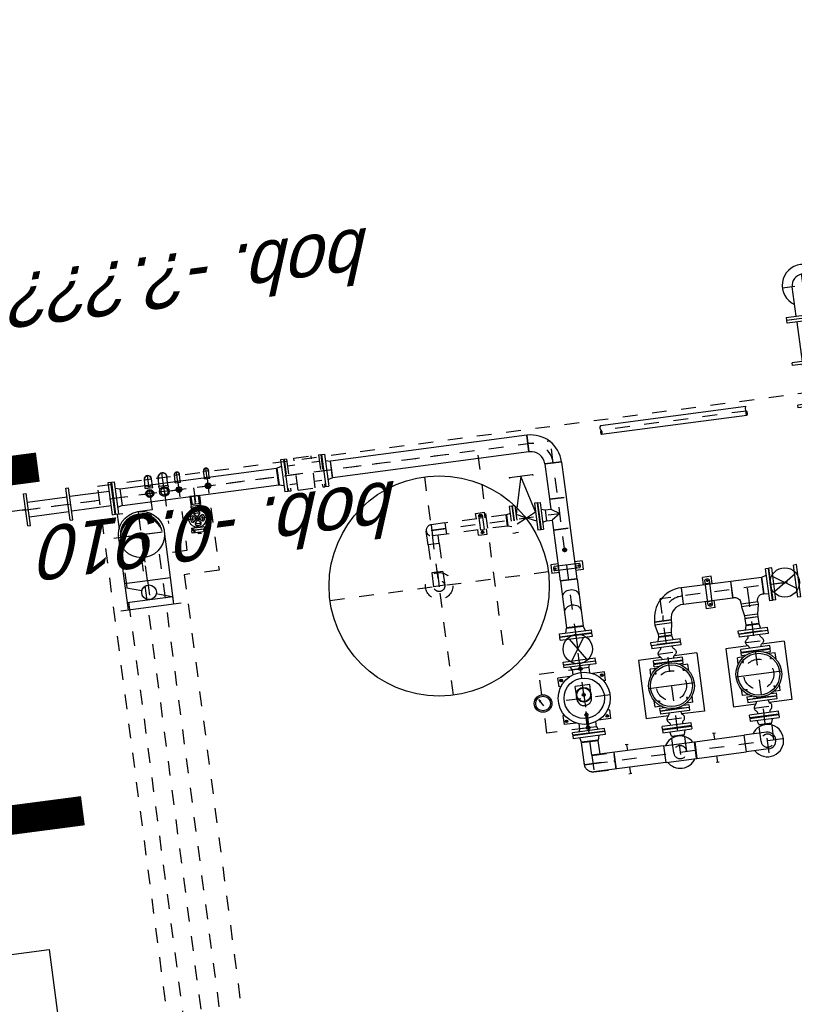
# Model space of a CAD drawing. Header units: metres. Extents: x 118052 to 118564, y 454784 to 455719.
# Tile 134 of 160: x 118511.88 to 118517.14, y 455283.57 to 455290.26. Entities that reach past the tile are written whole.
import ezdxf

# ---------------------------------------------------------------- set-up
doc = ezdxf.new("R2010")
doc.units = ezdxf.units.M
doc.header["$LTSCALE"] = 0.5
for name, pattern in [('AM_ISO08W050', [18, 12, -1.5, 3, -1.5]), ('CENTER', [2, 1.25, -0.25, 0.25, -0.25]), ('CENTER2', [1.125, 0.75, -0.125, 0.125, -0.125]), ('DASHED', [19.05, 12.7, -6.35]), ('HIDDEN', [0.375, 0.25, -0.125]), ('Tauw_L_Center2', [6.499, 4, -0.833, 0.833, -0.833])]:
    doc.linetypes.add(name, pattern=pattern)
for name, color, linetype in [('01', 6, 'Continuous'), ('0b', 6, 'Continuous'), ('0H', 6, 'CENTER'), ('0Hid', 6, 'HIDDEN'), ('0Hu1', 6, 'Continuous'), ('0Hu2', 6, 'Continuous'), ('0t', 6, 'Continuous'), ('11', 6, 'CENTER'), ('EL_N_A_EB00----REVISIE~-_-----', 1, 'Continuous'), ('GRAAFWERKZAAMHEDEN', 6, 'Continuous'), ('KABELLOOP', 6, 'Continuous'), ('Koningsstal VIEUWPORT', 254, 'Continuous'), ('ME_N_D_EB00----hollandia~-_-----', 135, 'Continuous'), ('WL5771--_T_KANAAL-H', 6, 'Continuous'), ('WL5772--_R_KANAAL-C', 6, 'Continuous'), ('WL5772--_R_KANAAL-H', 6, 'Continuous'), ('WL5773--_HARTLIJN', 6, 'CENTER2'), ('ZU_B_A_EB00---hSTAAL~-_-----', 1, 'Continuous'), ('ZU_N_-_AL999---LB_PE-110_sdr00__18_^200~N_-----', 7, 'Continuous'), ('ZU_N_-_AL999---LB_pvc160_zgr00__18_^200~N_-----', 7, 'Continuous'), ('ZU_N_-_EL999---LB_PE-110_sdr00~H_-----', 2, 'Tauw_L_Center2')]:
    doc.layers.add(name, color=color, linetype=linetype)
doc.layers.add('AM_7', color=6, linetype='AM_ISO08W050', lineweight=25)
doc.styles.add('BURO-025', font='Isocp.shx', dxfattribs={"height": 500})
doc.styles.add('NORATT', font='isocp.shx')
doc.styles.add('tcb_isocp', font='tcb_isocp.shx')

# ---------------------------------------------------------------- blocks, each defined once
blk = doc.blocks.new('M150600')
for p, q in [((-150, 142.5), (-150, -142.5)), ((-131, 142.5), (-150, 142.5)), ((-131, 142.5), (-131, -142.5)), ((140.5, 142.5), (140.5, -142.5)), ((159.5, 142.5), (140.5, 142.5)), ((159.5, 142.5), (159.5, -142.5)), ((431, 142.5), (431, -142.5)), ((450, 142.5), (431, 142.5)), ((450, 142.5), (450, -142.5)), ((-131, 75), (140.5, 75)), ((431, 75), (159.5, 75)), ((-131, -75), (140.5, -75)), ((431, -75), (159.5, -75)), ((-131, -142.5), (-150, -142.5)), ((159.5, -142.5), (140.5, -142.5)), ((450, -142.5), (431, -142.5))]:
    blk.add_line(p, q)
blk = doc.blocks.new('Q150ba')
for p, q in [((-220, 142.5), (-220, -142.5)), ((-201, 142.5), (-220, 142.5)), ((-201, 142.5), (-201, -142.5)), ((-201, 75), (0, 75)), ((-201, -75), (0, -75)), ((-201, -142.5), (-220, -142.5))]:
    blk.add_line(p, q)
at = {"color": 0, "linetype": 'ByBlock'}
for p, q in [((0, -142.5), (0, 142.5)), ((-220, 0), (142.5, 0))]:
    blk.add_line(p, q, dxfattribs=at)
for radius, start, end in [(142.5, 211.75686, 148.24314), (75, 270, 90)]:
    blk.add_arc((0, 0), radius, start, end)
blk = doc.blocks.new('comDN80')
for p, q in [((3, 100), (23, 100)), ((3, 100), (3, -100)), ((23, 100), (23, -100)), ((107, 100), (107, -100)), ((127, 100), (107, 100)), ((127, 100), (127, -100)), ((0, 59), (0, -59)), ((0, 59), (3, 59)), ((23, 40), (24.1, 40)), ((105.9, 40), (107, 40)), ((127, 59), (130, 59)), ((130, 59), (130, -59)), ((0, -59), (3, -59)), ((23, -40), (24.1, -40)), ((105.9, -40), (107, -40)), ((127, -59), (130, -59)), ((3, -100), (23, -100)), ((127, -100), (107, -100))]:
    blk.add_line(p, q)
at = {"color": 0, "linetype": 'ByBlock'}
blk.add_line((65, -61), (65, 61), dxfattribs=at)
for centre, radius, start, end in [((24.1, 65), 25, 270, 324.32578), ((65, 35.6), 25.4, 35.67422, 144.32578), ((105.9, 65), 25, 215.67422, 270), ((24.1, -65), 25, 35.67422, 90), ((65, -35.6), 25.4, 215.67422, 324.32578), ((105.9, -65), 25, 90, 144.32578)]:
    blk.add_arc(centre, radius, start, end)
blk = doc.blocks.new('S100')
for p, q in [((-162.15, 105), (-47.85, 105)), ((-162.15, 105), (-162.15, 97.15)), ((-47.85, 105), (-47.85, 97.15)), ((-210, 57.15), (-210, -57.15)), ((-210, 57.15), (-202.15, 57.15)), ((-7.85, 57.15), (0, 57.15)), ((0, 57.15), (0, -57.15)), ((-210, -57.15), (0, -57.15))]:
    blk.add_line(p, q)
at = {"color": 0, "linetype": 'ByBlock'}
blk.add_line((-105, 105), (-105, 0), dxfattribs=at)
for centre, start, end in [((-202.15, 97.15), 270, 0), ((-7.85, 97.15), 180, 270)]:
    blk.add_arc(centre, 40, start, end)
blk = doc.blocks.new('VC10080')
for p, q in [((0, 57.15), (0, -57.15)), ((0, 57.15), (18, 57.15)), ((18, 57.15), (18, -57.15)), ((18, 57.15), (82, 44.45)), ((82, 44.45), (82, -44.45)), ((82, 44.45), (100, 44.45)), ((100, 44.45), (100, -44.45)), ((0, -57.15), (18, -57.15)), ((18, -57.15), (82, -44.45)), ((82, -44.45), (100, -44.45))]:
    blk.add_line(p, q)
blk = doc.blocks.new('Vof80')
for p, q in [((-44.45, 0), (-52.5, -30)), ((-44.45, 0), (44.45, 0)), ((44.45, 0), (52.5, -30)), ((-100, -30), (100, -30)), ((-100, -50), (-100, -30)), ((-100, -50), (100, -50)), ((100, -50), (100, -30))]:
    blk.add_line(p, q)
blk = doc.blocks.new('Vof100')
for p, q in [((-57.15, 0), (57.15, 0)), ((57.15, 0), (65.5, -32)), ((-110, -32), (110, -32)), ((-110, -52), (-110, -32)), ((-110, -52), (110, -52)), ((-65.5, -32), (-57.15, 0)), ((110, -52), (110, -32))]:
    blk.add_line(p, q)
blk = doc.blocks.new('LD100ba')
for p, q in [((0, -110), (0, 110)), ((20, 110), (0, 110)), ((20, -110), (20, 110)), ((170, -110), (170, 110)), ((190, 110), (170, 110)), ((190, -110), (190, 110)), ((20, -50), (170, 50)), ((20, 50), (170, -50)), ((20, -110), (0, -110)), ((190, -110), (170, -110))]:
    blk.add_line(p, q)
at = {"color": 0, "linetype": 'ByBlock'}
blk.add_line((0, 0), (190, 0), dxfattribs=at)
blk.add_circle((95, 0), 100)
blk = doc.blocks.new('sok-DN15ba')
at = {"color": 0, "linetype": 'ByBlock'}
for p, q in [((12.5, 0), (-12.5, 0)), ((0, -12.5), (0, 12.5))]:
    blk.add_line(p, q, dxfattribs=at)
for radius in [12.5, 7.5]:
    blk.add_circle((0, 0), radius)
blk.add_arc((0, 0), 8.5, 180, 90)
blk = doc.blocks.new('B100ba')
for p, q in [((0, 57.1), (-152.5, 57.1)), ((-152.5, -57.2), (-152.5, 57.1)), ((0, -57.2), (-152.5, -57.2))]:
    blk.add_line(p, q)
at = {"color": 0, "linetype": 'ByBlock'}
for p, q in [((57.1, 0), (-152.5, 0)), ((0, 57.1), (0, -57.2))]:
    blk.add_line(p, q, dxfattribs=at)
blk.add_arc((0, 0), 57.2, 270, 90)
blk = doc.blocks.new('A$C4A6D4BC0')
at = {"layer": '0Hu1'}
for p, q in [((-110, 0), (110, 0)), ((-110, 0), (-110, -17)), ((110, 0), (110, -17)), ((-110, -17), (110, -17)), ((-57.1, -37), (-65.5, -17)), ((-57.1, -37), (57.2, -37)), ((-57.1, -37), (-57.1, -72)), ((-6.5, -55), (-6.5, -125.5)), ((6.5, -55), (-6.5, -55)), ((6.5, -125.5), (6.5, -55)), ((57.2, -37), (65.5, -17)), ((57.2, -37), (57.2, -49)), ((57.2, -37), (57.2, -72)), ((-160, -80), (-76.9, -80)), ((-160, -140), (-160, -80)), ((-6.5, -125.5), (-13, -125.5)), ((-13, -125.5), (0, -141.8)), ((0, -141.8), (13, -125.5)), ((13, -125.5), (6.5, -125.5)), ((76.9, -80), (160, -80)), ((160, -140), (160, -80)), ((-160, -140), (-146.7, -140)), ((146.7, -140), (160, -140)), ((-50, -240), (-50, -259.2)), ((50, -240), (50, -259.2)), ((50, -240), (50, -240)), ((-50, -269.3), (-50, -328.5)), ((-50, -328.5), (50, -328.5)), ((50, -269.3), (50, -328.5)), ((-160, -340), (-146.7, -340)), ((-160, -340), (-160, -400)), ((-160, -400), (-76.9, -400)), ((76.9, -400), (160, -400)), ((146.7, -340), (160, -340)), ((160, -340), (160, -400)), ((-110, -463), (110, -463)), ((-110, -480), (-110, -463)), ((-57.1, -443), (-65.5, -463)), ((-57.1, -443), (-57.1, -408)), ((-57.1, -443), (57.2, -443)), ((57.2, -443), (57.2, -408)), ((57.2, -443), (65.5, -463)), ((110, -480), (110, -463)), ((-110, -480), (110, -480))]:
    blk.add_line(p, q, dxfattribs=at)
for centre, radius in [((0, -240), 177.5), ((-140, -100), 9), ((0, -240), 137.5), ((140, -100), 9), ((0, -264.2), 50.3), ((0, -264.2), 46.3), ((0, -264.2), 10), ((-140, -380), 9), ((140, -380), 9)]:
    blk.add_circle(centre, radius, dxfattribs=at)
blk.add_arc((0, -240), 50, 0, 180, dxfattribs=at)
at = {"layer": '11'}
for p, q in [((0, -480), (0, 0)), ((-149, -100), (-131, -100)), ((-140, -109), (-140, -91)), ((131, -100), (149, -100)), ((140, -109), (140, -91)), ((-177.5, -240), (177.5, -240)), ((-149, -380), (-131, -380)), ((-140, -389), (-140, -371)), ((131, -380), (149, -380)), ((140, -389), (140, -371))]:
    blk.add_line(p, q, dxfattribs=at)
blk = doc.blocks.new('B100')
for p, q in [((-57.2, 0), (57.2, 0)), ((152.5, -95.3), (152.5, -209.6))]:
    blk.add_line(p, q)
for radius in [209.7, 95.4]:
    blk.add_arc((152.5, 0), radius, 180, 269.99999)
at = {"color": 0, "linetype": 'ByBlock'}
blk.add_arc((152.5, 0), 152.5, 180, 269.99999, dxfattribs=at)
blk = doc.blocks.new('M100600')
for p, q in [((-150, 110), (-150, -110)), ((-131, 110), (-150, 110)), ((-131, 110), (-131, -110)), ((140.5, 110), (140.5, -110)), ((159.5, 110), (140.5, 110)), ((159.5, 110), (159.5, -110)), ((431, 110), (431, -110)), ((450, 110), (431, 110)), ((450, 110), (450, -110)), ((-131, 50), (140.5, 50)), ((431, 50), (159.5, 50)), ((-131, -50), (140.5, -50)), ((431, -50), (159.5, -50)), ((-131, -110), (-150, -110)), ((159.5, -110), (140.5, -110)), ((450, -110), (431, -110))]:
    blk.add_line(p, q)
blk = doc.blocks.new('Vlf150')
for p, q in [((-142.5, 0), (142.5, 0)), ((-142.5, -20), (-142.5, 0)), ((142.5, -20), (142.5, 0)), ((-142.5, -20), (142.5, -20))]:
    blk.add_line(p, q)
blk = doc.blocks.new('sok-DN25ba')
at = {"color": 0, "linetype": 'ByBlock'}
for p, q in [((19, 0), (-19, 0)), ((0, -19), (0, 19))]:
    blk.add_line(p, q, dxfattribs=at)
for radius in [19, 12.5]:
    blk.add_circle((0, 0), radius)
blk.add_arc((0, 0), 13.5, 180, 90)
blk = doc.blocks.new('sok-DN50va')
for p, q in [((-32.75, 0), (32.75, 0)), ((-32.75, 0), (-32.75, -56)), ((-32.75, -56), (32.75, -56)), ((32.75, 0), (32.75, -56))]:
    blk.add_line(p, q)
at = {"color": 0, "linetype": 'ByBlock'}
blk.add_line((0, -56), (0, 0), dxfattribs=at)
at = {"color": 0, "linetype": 'HIDDEN'}
for p, q in [((-26, 0), (-26, -56)), ((-25, 0), (-25, -56)), ((25, 0), (25, -56)), ((26, 0), (26, -56))]:
    blk.add_line(p, q, dxfattribs=at)
blk = doc.blocks.new('Afsluitdop_DN50')
for p, q in [((-49, -16.5), (-49, 0)), ((-49, 0), (49, 0)), ((-45.6, 0), (-45.6, 9.2)), ((-38, 9.2), (-45.6, 9.2)), ((-38, 5), (-40.5, 5)), ((-40.5, 5), (-40.5, 0)), ((-38, 9.2), (-38, 5)), ((38, 9.2), (45.6, 9.2)), ((38, 9.2), (38, 5)), ((38, 5), (40.5, 5)), ((40.5, 5), (40.5, 0)), ((45.6, 0), (45.6, 9.2)), ((49, -16.5), (49, 0)), ((-49, -16.5), (49, -16.5)), ((-10, -21.5), (10, -21.5)), ((-10, -21.5), (-10, -26.5)), ((-10, -26.5), (10, -26.5)), ((-5, -16.5), (-5, -21.5)), ((5, -16.5), (5, -21.5)), ((10, -21.5), (10, -26.5))]:
    blk.add_line(p, q)
blk = doc.blocks.new('A$C7C78758B')
at = {"layer": '0H'}
for p, q in [((0, -750), (0, 750)), ((-750, 0), (750, 0))]:
    blk.add_line(p, q, dxfattribs=at)
at = {"layer": '0Hid'}
for radius in [92.5, 38]:
    blk.add_circle((0, 0), radius, dxfattribs=at)
at = {"layer": '0Hu2'}
blk.add_circle((0, 0), 750, dxfattribs=at)
blk = doc.blocks.new('Vof65')
for p, q in [((-45, -27), (-38.05, 0)), ((-38.05, 0), (38.05, 0)), ((38.05, 0), (45, -27)), ((-92.5, -27), (92.5, -27)), ((-92.5, -45), (-92.5, -27)), ((-92.5, -45), (92.5, -45)), ((92.5, -45), (92.5, -27))]:
    blk.add_line(p, q)
blk = doc.blocks.new('B65ba')
for p, q in [((-95, 38), (0, 38)), ((-95, -38.1), (-95, 38)), ((-95, -38.1), (0, -38.1))]:
    blk.add_line(p, q)
at = {"color": 0, "linetype": 'ByBlock'}
for p, q in [((-95, 0), (38, 0)), ((0, -38.1), (0, 38))]:
    blk.add_line(p, q, dxfattribs=at)
blk.add_arc((0, 0), 38.1, 270, 90)
blk = doc.blocks.new('sok-DN40ba')
at = {"color": 0, "linetype": 'ByBlock'}
for p, q in [((-26.2, 0), (26.8, 0)), ((0, 26.5), (0, -26.5))]:
    blk.add_line(p, q, dxfattribs=at)
for radius in [26.5, 20]:
    blk.add_circle((0.3, 0), radius)
blk.add_arc((0.3, 0), 21, 180, 90)
blk = doc.blocks.new('knie90-DN25ba')
for p, q in [((-52.6, 18.2), (-52.6, -18.2)), ((-52.6, 18.2), (-43.2, 18.2)), ((-43.2, 18.2), (-43.2, -18.2)), ((-43.2, 16.9), (0, 16.9)), ((-52.6, -18.2), (-43.2, -18.2)), ((-43.2, -16.9), (0, -16.9))]:
    blk.add_line(p, q)
at = {"color": 0, "linetype": 'ByBlock'}
for p, q in [((-52.6, 0), (18.2, 0)), ((0, 18.2), (0, -18.2))]:
    blk.add_line(p, q, dxfattribs=at)
for radius, start, end in [(18.2, 247.80839, 112.19161), (16.9, 270, 90)]:
    blk.add_arc((0, 0), radius, start, end)
blk = doc.blocks.new('*X146')
at = {"color": 0}
for p, q in [((-0.15, 0.351), (-0.15, 0.426)), ((-0.14, 0.355), (-0.14, 0.43)), ((-0.13, 0.358), (-0.13, 0.433)), ((-0.12, 0.36), (-0.12, 0.436)), ((-0.11, 0.363), (-0.11, 0.439)), ((-0.1, 0.365), (-0.1, 0.441)), ((-0.09, 0.367), (-0.09, 0.443)), ((-0.08, 0.369), (-0.08, 0.445)), ((-0.07, 0.371), (-0.07, 0.447)), ((-0.06, 0.372), (-0.06, 0.448)), ((-0.05, 0.374), (-0.05, 0.449)), ((-0.04, 0.375), (-0.04, 0.45)), ((-0.03, 0.375), (-0.03, 0.451)), ((-0.02, 0.376), (-0.02, 0.452)), ((-0.01, 0.376), (-0.01, 0.452)), ((0, 0.376), (0, 0.452)), ((0.01, 0.376), (0.01, 0.452)), ((0.02, 0.376), (0.02, 0.452)), ((0.03, 0.375), (0.03, 0.451)), ((0.04, 0.375), (0.04, 0.45)), ((0.05, 0.374), (0.05, 0.449)), ((0.06, 0.372), (0.06, 0.448)), ((0.07, 0.371), (0.07, 0.447)), ((0.08, 0.369), (0.08, 0.445)), ((0.09, 0.367), (0.09, 0.443)), ((0.1, 0.365), (0.1, 0.441)), ((0.11, 0.363), (0.11, 0.439)), ((0.12, 0.36), (0.12, 0.436)), ((0.13, 0.358), (0.13, 0.433)), ((0.14, 0.355), (0.14, 0.43)), ((0.15, 0.351), (0.15, 0.426)), ((-0.39, 0.16), (-0.39, 0.229)), ((-0.38, 0.175), (-0.38, 0.245)), ((-0.37, 0.189), (-0.37, 0.26)), ((-0.36, 0.203), (-0.36, 0.273)), ((-0.35, 0.215), (-0.35, 0.286)), ((-0.34, 0.226), (-0.34, 0.298)), ((-0.33, 0.237), (-0.33, 0.309)), ((-0.32, 0.247), (-0.32, 0.319)), ((-0.31, 0.256), (-0.31, 0.329)), ((-0.3, 0.265), (-0.3, 0.338)), ((-0.29, 0.273), (-0.29, 0.347)), ((-0.28, 0.281), (-0.28, 0.355)), ((-0.27, 0.289), (-0.27, 0.363)), ((-0.26, 0.296), (-0.26, 0.37)), ((-0.25, 0.302), (-0.25, 0.377)), ((-0.24, 0.309), (-0.24, 0.383)), ((-0.23, 0.315), (-0.23, 0.389)), ((-0.22, 0.32), (-0.22, 0.395)), ((-0.21, 0.326), (-0.21, 0.4)), ((-0.2, 0.331), (-0.2, 0.405)), ((-0.19, 0.335), (-0.19, 0.41)), ((-0.18, 0.34), (-0.18, 0.415)), ((-0.17, 0.344), (-0.17, 0.419)), ((-0.16, 0.348), (-0.16, 0.423)), ((0.16, 0.348), (0.16, 0.423)), ((0.17, 0.344), (0.17, 0.419)), ((0.18, 0.34), (0.18, 0.415)), ((0.19, 0.335), (0.19, 0.41)), ((0.2, 0.331), (0.2, 0.405)), ((0.21, 0.326), (0.21, 0.4)), ((0.22, 0.32), (0.22, 0.395)), ((0.23, 0.315), (0.23, 0.389)), ((0.24, 0.309), (0.24, 0.383)), ((0.25, 0.302), (0.25, 0.377)), ((0.26, 0.296), (0.26, 0.37)), ((0.27, 0.289), (0.27, 0.363)), ((0.28, 0.281), (0.28, 0.355)), ((0.29, 0.273), (0.29, 0.347)), ((0.3, 0.265), (0.3, 0.338)), ((0.31, 0.256), (0.31, 0.329)), ((0.32, 0.247), (0.32, 0.319)), ((0.33, 0.237), (0.33, 0.309)), ((0.34, 0.226), (0.34, 0.298)), ((0.35, 0.215), (0.35, 0.286)), ((0.36, 0.203), (0.36, 0.273)), ((0.37, 0.189), (0.37, 0.26)), ((0.38, 0.175), (0.38, 0.245)), ((0.39, 0.16), (0.39, 0.229)), ((-0.45, 0.011), (-0.45, 0.044)), ((-0.44, 0.05), (-0.44, 0.104)), ((-0.43, 0.079), (-0.43, 0.14)), ((-0.42, 0.104), (-0.42, 0.167)), ((-0.41, 0.125), (-0.41, 0.191)), ((-0.4, 0.143), (-0.4, 0.211)), ((0.4, 0.143), (0.4, 0.211)), ((0.41, 0.125), (0.41, 0.191)), ((0.42, 0.104), (0.42, 0.167)), ((0.43, 0.079), (0.43, 0.14)), ((0.44, 0.05), (0.44, 0.104)), ((0.45, 0.011), (0.45, 0.044))]:
    blk.add_line(p, q, dxfattribs=at)
blk = doc.blocks.new('karods')
blk.add_circle((0, 0), 0.5)
at = {"layer": 'WL5773--_HARTLIJN'}
for p, q in [((0, -0.6), (0, 0.6)), ((-0.6, 0), (0.6, 0))]:
    blk.add_line(p, q, dxfattribs=at)
at = {"layer": 'WL5771--_T_KANAAL-H', "color": 1}
blk.add_blockref('*X146', (0, 0), dxfattribs=at)
blk = doc.blocks.new('OBO31500090SH')
blk.add_lwpolyline([(-157.5, 0), (-157.5, -315), (157.5, -315), (157.5, 0)])
at = {"layer": 'WL5773--_HARTLIJN'}
for p, q in [((0, -315), (0, 157.5)), ((-157.5, 0), (157.5, 0))]:
    blk.add_line(p, q, dxfattribs=at)
at = {"xscale": 315, "yscale": 315, "zscale": 315}
blk.add_blockref('karods', (0, 0), dxfattribs=at)
blk = doc.blocks.new('karo')
for p, q in [((1, 0.5), (0, 0.5)), ((0, -0.5), (1, -0.5))]:
    blk.add_line(p, q)
at = {"layer": 'WL5773--_HARTLIJN'}
blk.add_line((0, 0), (1, 0), dxfattribs=at)
blk = doc.blocks.new('orn_a_k315-315-50')
for points in [[(-207.5, 50), (207.5, 50)], [(-157.5, 50), (-157.5, 0), (157.5, 0), (157.5, 50)]]:
    blk.add_lwpolyline(points)
at = {"color": 2, "style": 'NORATT'}
for tag, p, flags in [('ROS_TYPE', (239.2, 134.2), 8), ('ROS_M3H', (239.2, 124.2), 8), ('ROS_M3H_G', (239.2, 114.2), 8), ('ROS_ZIJDE', (239.2, 104.2), 9), ('ROS_STAT', (239.2, 94.2), 9)]:
    blk.add_attdef(tag, p, '', height=6.25, dxfattribs=dict(at, flags=flags))
blk = doc.blocks.new('ORK31500000')
at = {"layer": 'WL5772--_R_KANAAL-H'}
for p, q in [((48.3, 12.9), (152.1, 40.8)), ((-48.3, -12.9), (-152.1, -40.8))]:
    blk.add_line(p, q, dxfattribs=at)
blk.add_circle((0, 0), 50, dxfattribs=at)
blk = doc.blocks.new('A$C1C6364B6')
at = {"layer": 'WL5772--_R_KANAAL-C', "rotation": 57.19128459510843}
blk.add_blockref('ORK31500000', (816.5, 310), dxfattribs=at)
at = {"layer": 'ZU_B_A_EB00---hSTAAL~-_-----'}
for name, p, rotation in [('OBO31500090SH', (420, 310), 90), ('orn_a_k315-315-50', (868, 310), 270)]:
    blk.add_blockref(name, p, dxfattribs=dict(at, rotation=rotation))
at = {"layer": 'ZU_B_A_EB00---hSTAAL~-_-----', "xscale": 163.0211543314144, "yscale": 315, "zscale": 315}
blk.add_blockref('karo', (735, 310), dxfattribs=at)
blk = doc.blocks.new('sok-DN50ba')
at = {"color": 0, "linetype": 'ByBlock'}
for p, q in [((-32.75, 0), (32.75, 0)), ((0, -32.75), (0, 32.75))]:
    blk.add_line(p, q, dxfattribs=at)
for radius in [32.75, 25]:
    blk.add_circle((0, 0), radius)
blk.add_arc((0, 0), 26, 180, 90)
blk = doc.blocks.new('knie90-DN40ba')
for p, q in [((-59.2, 25.5), (-59.2, -25.5)), ((-59.2, 25.5), (-48.6, 25.5)), ((-48.6, 25.5), (-48.6, -25.5)), ((-48.6, 24.1), (0, 24.1)), ((-59.2, -25.5), (-48.6, -25.5)), ((-48.6, -24.1), (0, -24.1))]:
    blk.add_line(p, q)
at = {"color": 0, "linetype": 'ByBlock'}
for p, q in [((-59.2, 0), (25.5, 0)), ((0, 25.3), (0, -25.6))]:
    blk.add_line(p, q, dxfattribs=at)
for radius, start, end in [(25.5, 250.54573, 107.47926), (24.2, 270, 90)]:
    blk.add_arc((0, -0.1), radius, start, end)
blk = doc.blocks.new('knie90-DN50ba')
for p, q in [((-68.7, 31.7), (-68.7, -31.7)), ((-68.7, 31.7), (-56.5, 31.7)), ((-56.5, 31.7), (-56.5, -31.7)), ((-56.5, 30.1), (0, 30.1)), ((-68.7, -31.7), (-56.5, -31.7)), ((-56.5, -30.1), (0, -30.1))]:
    blk.add_line(p, q)
at = {"color": 0, "linetype": 'ByBlock'}
for p, q in [((-68.7, 0), (31.7, 0)), ((0, 31.5), (0, -31.8))]:
    blk.add_line(p, q, dxfattribs=at)
for radius, start, end in [(31.7, 251.33281, 107.02842), (30.2, 270, 90)]:
    blk.add_arc((0, -0.1), radius, start, end)
blk = doc.blocks.new('slibverwerkingsgebouw')
for p, q in [((17248.6, 3714.4), (17248.6, 3764.8)), ((17308.6, 3764.8), (17248.6, 3764.8)), ((17308.6, 3714.5), (17308.6, 3764.8)), ((17263.7, 3571.6), (17263.6, 3742.9)), ((17293.6, 3718.6), (17263.6, 3718.6)), ((17293.7, 3571.6), (17293.6, 3743)), ((17248.7, 3549.8), (17248.7, 3600.1)), ((17293.7, 3596), (17263.7, 3596)), ((17308.7, 3549.8), (17308.7, 3600.2)), ((17308.7, 3549.8), (17248.7, 3549.8)), ((16585.8, 3256.8), (16185.8, 3256.5)), ((16185.9, 3103.6), (16185.8, 3256.5)), ((16585.9, 3102.5), (16585.8, 3256.8)), ((16186.1, 2856.5), (16186, 3010.8)), ((16586.1, 2856.8), (16586, 3011.1)), ((16586.1, 2856.8), (16186.1, 2856.5)), ((16874.6, 2751.7), (16925, 2751.7)), ((16874.7, 2691.7), (16874.6, 2751.7)), ((17039.3, 2751.8), (17089.6, 2751.8)), ((17089.7, 2691.8), (17089.6, 2751.8)), ((16874.7, 2691.7), (16925, 2691.7)), ((16896.5, 2736.7), (17067.8, 2736.8)), ((16896.5, 2706.7), (17067.8, 2706.8)), ((16920.9, 2706.7), (16920.9, 2736.7)), ((17039.3, 2691.8), (17089.7, 2691.8)), ((17043.4, 2706.8), (17043.4, 2736.8)), ((16586.2, 2656.8), (16186.2, 2656.5)), ((16186.3, 2503.6), (16186.2, 2656.5)), ((16586.3, 2502.5), (16586.2, 2656.8)), ((16186.5, 2256.5), (16186.4, 2410.8)), ((16586.5, 2256.8), (16586.4, 2411.1)), ((16586.5, 2256.8), (16186.5, 2256.5))]:
    blk.add_line(p, q)
at = {"color": 0, "linetype": 'ByBlock'}
for p, q in [((15929.5, 3599.2), (15929.5, 3713.5)), ((17284.1, 3737.3), (17273.1, 3737.3)), ((17278.6, 3731.8), (17278.6, 3742.8)), ((17284.2, 3577.3), (17273.2, 3577.3)), ((17278.7, 3571.8), (17278.7, 3582.8)), ((16896.6, 2721.7), (16907.6, 2721.7)), ((16902.2, 2716.2), (16902.1, 2727.2)), ((17056.6, 2721.8), (17067.6, 2721.8)), ((17062.2, 2716.3), (17062.1, 2727.3))]:
    blk.add_line(p, q, dxfattribs=at)
for centre in [(17278.6, 3737.3), (17278.7, 3577.3), (16902.1, 2721.7), (17062.1, 2721.8)]:
    blk.add_circle(centre, 5.5)
for centre, start, end in [((17278.6, 3731.3), 37.90271, 142.17542), ((17278.7, 3583.3), 217.90271, 322.17542), ((16908.1, 2721.7), 127.90271, 232.17542), ((17056.1, 2721.8), 307.90271, 52.17542)]:
    blk.add_arc(centre, 19, start, end)
at = {"layer": '01'}
for p, q in [((18143.4, 2307.4), (18142.7, 3306.2)), ((18203.7, 2307.4), (18203, 3306.2))]:
    blk.add_line(p, q, dxfattribs=at)
at = {"layer": '0H'}
for p, q in [((18145, 7287.4), (18147.5, 3657.9)), ((18145.1, 7262.4), (18147.1, 4312.4)), ((18032.1, 6649.3), (10435.2, 6644.1)), ((18032.3, 6409.3), (18032.1, 6649.3)), ((17726.8, 6524.2), (10560.3, 6519.3)), ((17726.9, 6399.2), (10685.4, 6394.4)), ((17727, 6209.1), (17726.9, 6399.2)), ((18126.6, 6409.4), (18032.3, 6409.3)), ((18145.7, 6309.4), (17925.2, 6309.3)), ((17566.6, 6249), (10835.5, 6244.5)), ((17566.7, 6009), (17566.6, 6249)), ((18195.5, 6209.5), (17727, 6209.1)), ((18145.8, 6109.4), (17925.3, 6109.3)), ((18195.6, 6009.9), (17566.7, 6009)), ((17646.9, 4539.7), (17647.5, 3657.5)), ((16811.2, 4157), (18114.3, 4157.9)), ((16175.3, 3939.5), (16319.6, 3939.6)), ((16175.5, 3669), (16175.3, 3939.5)), ((16439.6, 3939.6), (16581.3, 3939.7)), ((16581.3, 3939.7), (16581.5, 3656.8)), ((17540.5, 3714.6), (17540.5, 3600.3)), ((17542.5, 3714.6), (17542.5, 3600.3)), ((17609.4, 3752.5), (17685.5, 3752.6)), ((17609.4, 3752.5), (17609.4, 3714.7)), ((17685.5, 3752.6), (17685.5, 3714.7)), ((17752.5, 3714.8), (17752.5, 3600.5)), ((17754.5, 3714.8), (17754.5, 3600.5)), ((15929.5, 3656.4), (15930.4, 2346.4)), ((15986.7, 3656.4), (18147.5, 3657.9)), ((17410, 3657.4), (17385, 3657.4)), ((18173.6, 2307.4), (18172.9, 3306.2)), ((16255.8, 3186.6), (16299.6, 3186.6)), ((16282.4, 3153.1), (16296.4, 3153.1)), ((16472.1, 3186.7), (16515.8, 3186.8)), ((16475.4, 3153.2), (16489.4, 3153.2)), ((16982.9, 3057.1), (15913.9, 3056.4)), ((16982.9, 1579.1), (16981.9, 3057.1)), ((16282.5, 2960.1), (16296.5, 2960.1)), ((16475.5, 2960.2), (16489.5, 2960.2)), ((16256, 2926.6), (16299.8, 2926.6)), ((16472.2, 2926.7), (16516, 2926.8)), ((16256.2, 2586.6), (16300, 2586.6)), ((16282.8, 2553.1), (16296.8, 2553.1)), ((16472.5, 2586.7), (16516.2, 2586.8)), ((16475.8, 2553.2), (16489.8, 2553.2)), ((15847.1, 2456.3), (16876.3, 2457)), ((16282.9, 2360.1), (16296.9, 2360.1)), ((16475.9, 2360.2), (16489.9, 2360.2)), ((16256.4, 2326.6), (16300.2, 2326.6)), ((16472.6, 2326.7), (16516.4, 2326.8))]:
    blk.add_line(p, q, dxfattribs=at)
blk.add_arc((16830, 2905), 152, 359.88398, 90.04356, dxfattribs=at)
at = {"layer": '0Hid'}
for p, q in [((18081.3, 5455.4), (18081.4, 5404.8)), ((18211.2, 5455.5), (18211.3, 5404.9)), ((18036.3, 5404.8), (18256.3, 5404.9)), ((18036.3, 5404.8), (18036.4, 5286.8)), ((18256.3, 5404.9), (18256.4, 5287)), ((18036.4, 5286.8), (18256.4, 5287)), ((18081.5, 5236.3), (18081.4, 5286.8)), ((18211.4, 5236.4), (18211.4, 5286.9)), ((17551.9, 4575.5), (17359.7, 4575.3)), ((17551.9, 4575.5), (17646.9, 4575.5)), ((17551.9, 4499.4), (17551.9, 4575.5)), ((17551.9, 4499.4), (17359.8, 4499.2)), ((17551.9, 4499.4), (17608.9, 4499.4)), ((17609.2, 4022.5), (17608.9, 4444.7)), ((17685.3, 4022.6), (17685, 4444.7)), ((17572.1, 4226.6), (17609.1, 4226.7)), ((17572.1, 4226.6), (17572.2, 4166.6)), ((17685.2, 4226.7), (17722.1, 4226.7)), ((17722.1, 4226.7), (17722.2, 4166.7)), ((17572.2, 4166.6), (17609.1, 4166.7)), ((17705.9, 4209.2), (17588.3, 4209.1)), ((17706, 4184.2), (17588.3, 4184.1)), ((17598.9, 4196.7), (17590.4, 4196.6)), ((17594.6, 4200.9), (17594.6, 4192.4)), ((17606.6, 4209.2), (17606.6, 4184.2)), ((17685.2, 4166.7), (17722.2, 4166.7)), ((17687.7, 4209.2), (17687.7, 4184.2)), ((17695.4, 4196.7), (17703.9, 4196.7)), ((17699.6, 4201), (17699.6, 4192.5)), ((17609.2, 4022.5), (17685.3, 4022.6)), ((17739.8, 3972.6), (17554.8, 3972.5)), ((17554.8, 3954.5), (17554.8, 3972.5)), ((17739.8, 3954.6), (17739.8, 3972.6)), ((17739.8, 3954.6), (17554.8, 3954.5)), ((17614.8, 3954.5), (17644.5, 3893.5)), ((17652, 3897.1), (17679.8, 3954.6)), ((17720.5, 3943.8), (17679.8, 3954.6)), ((15929.9, 3100.8), (16043.9, 3100.9)), ((15930, 3011.9), (16044, 3012)), ((15930.3, 2500.8), (16044.3, 2500.9)), ((15930.4, 2411.9), (16044.4, 2412))]:
    blk.add_line(p, q, dxfattribs=at)
for centre, radius in [((17594.6, 4196.7), 4.25), ((17699.6, 4196.7), 4.25), ((16385.9, 3056.7), 102.3), ((16386.3, 2456.7), 102.3)]:
    blk.add_circle(centre, radius, dxfattribs=at)
for centre, radius, start, end in [((17602.6, 4196.7), 19, 138.89955, 221.17857), ((17691.6, 4196.7), 19, 318.89955, 41.17857), ((15929.9, 3056.4), 44.4, 90.03906, 270.03906), ((15929.9, 3056.4), 44.4, 270.03906, 90.03906), ((15930.3, 2456.4), 44.4, 90.03906, 270.03906), ((15930.3, 2456.4), 44.4, 270.03906, 90.03906)]:
    blk.add_arc(centre, radius, start, end, dxfattribs=at)
at = {"layer": '0Hu1'}
for p, q in [((18088.4, 6605.3), (18202.7, 6605.4)), ((18088.4, 6605.3), (18089.1, 5530.9)), ((18202.7, 6605.4), (18203.4, 5530.9)), ((17935.1, 6169.3), (17935.2, 6049.3)), ((17847.7, 6139.4), (17847.7, 6147.2)), ((17852.7, 6147.2), (17847.7, 6147.2)), ((17857.7, 6139.4), (17847.7, 6139.4)), ((17852.7, 6142.2), (17852.7, 6147.2)), ((17857.7, 6142.2), (17852.7, 6142.2)), ((17857.7, 6060.2), (17857.7, 6158.2)), ((17873.7, 6158.2), (17857.7, 6158.2)), ((17873.7, 6158.2), (17873.7, 6060.2)), ((17883.3, 6139.4), (17873.7, 6139.4)), ((17921.9, 6114.1), (17908.9, 6127.1)), ((17921.9, 6104.5), (17908.9, 6091.5)), ((17930.4, 6122.6), (17917.4, 6135.6)), ((17940, 6122.6), (17953, 6135.6)), ((17948.5, 6114.1), (17961.5, 6127.1)), ((17948.5, 6104.5), (17961.5, 6091.5)), ((17987, 6139.5), (18012.7, 6139.5)), ((18012.7, 6144.5), (18012.7, 6074.2)), ((18022.7, 6144.5), (18012.7, 6144.5)), ((18022.7, 6144.5), (18022.7, 6074.2)), ((18022.7, 6139.5), (18032.7, 6139.5)), ((17847.7, 6079.1), (17847.7, 6071.2)), ((17857.7, 6079.1), (17847.7, 6079.1)), ((17852.7, 6071.2), (17847.7, 6071.2)), ((17852.7, 6076.2), (17852.7, 6071.2)), ((17857.7, 6076.2), (17852.7, 6076.2)), ((17873.7, 6060.2), (17857.7, 6060.2)), ((17883.3, 6079.1), (17873.7, 6079.1)), ((17930.4, 6096), (17917.4, 6083)), ((17940, 6096), (17953, 6083)), ((17987.1, 6079.2), (18012.7, 6079.2)), ((18022.7, 6074.2), (18012.7, 6074.2)), ((18022.7, 6079.2), (18032.7, 6079.2)), ((18089.1, 5530.9), (18203.4, 5530.9)), ((18089.3, 5160.8), (18203.6, 5160.9)), ((18090.3, 3812.3), (18089.3, 5160.8)), ((18204.6, 3812.4), (18203.6, 5160.9)), ((16362.9, 3936.4), (16409.4, 3964.2)), ((16409.4, 3964.2), (16393.6, 3959.4)), ((16393.6, 3959.4), (16395.7, 3956)), ((16397.8, 3952.5), (16395.7, 3956)), ((16409.4, 3964.2), (16397.8, 3952.5)), ((17937.3, 3967.4), (17927.3, 3967.4)), ((17932.4, 3807.7), (17932.3, 3967.4)), ((17614.9, 3820.5), (17652, 3897.1)), ((17644.5, 3893.5), (17679.9, 3820.6)), ((17932.4, 3887.6), (17720.5, 3943.8)), ((17679.9, 3820.6), (17932.4, 3887.6)), ((17739.9, 3820.6), (17554.9, 3820.5)), ((17554.9, 3802.5), (17554.9, 3820.5)), ((17739.9, 3802.6), (17554.9, 3802.5)), ((17739.9, 3802.6), (17739.9, 3820.6)), ((17937.4, 3807.7), (17927.4, 3807.7)), ((18090.3, 3812.3), (18204.6, 3812.4)), ((15929.5, 3713.5), (16081.5, 3713.6)), ((16081.5, 3713.6), (16081.5, 3599.3)), ((17189.6, 3714.4), (16868.5, 3714.2)), ((16868.5, 3599.9), (16868.5, 3714.2)), ((17189.6, 3600.1), (17189.6, 3714.4)), ((17540.5, 3714.6), (17191.6, 3714.4)), ((17191.6, 3600.1), (17191.6, 3714.4)), ((17609.4, 3714.7), (17542.5, 3714.6)), ((17647.5, 3657.5), (17609.4, 3714.7)), ((17685.5, 3714.7), (17647.5, 3657.5)), ((17752.5, 3714.8), (17685.5, 3714.7)), ((17993, 3714.9), (17754.5, 3714.8)), ((17993, 3600.6), (17993, 3714.9)), ((15872.7, 3163.3), (15872.4, 3656.3)), ((15987, 3163.4), (15986.7, 3656.4)), ((15986.7, 3599.3), (16081.5, 3599.3)), ((17189.6, 3600.1), (16868.5, 3599.9)), ((17540.5, 3600.3), (17191.6, 3600.1)), ((17752.5, 3600.5), (17542.5, 3600.3)), ((17993, 3600.6), (17754.5, 3600.5)), ((15872.5, 3501.8), (15986.8, 3501.9)), ((15829.7, 3421.3), (15829.7, 3401.3)), ((16029.7, 3421.4), (16029.7, 3401.4)), ((15872.5, 3411.3), (15829.7, 3411.3)), ((16029.2, 3411.4), (15986.8, 3411.4)), ((15987, 3163.4), (15872.7, 3163.3)), ((15872.7, 3161.3), (15987, 3161.4)), ((15872.7, 3161.3), (15872.8, 2951.3)), ((15987, 3161.4), (15987.1, 2951.4)), ((16225.9, 3156.6), (16226, 2956.6)), ((16243.9, 3156.6), (16225.9, 3156.6)), ((16243.9, 3156.6), (16243.9, 3121.2)), ((16255.9, 3142.8), (16255.8, 3186.6)), ((16289.4, 3146.1), (16289.3, 3160.1)), ((16386, 2900.7), (16385.8, 3212.7)), ((16482.4, 3146.2), (16482.3, 3160.2)), ((16515.9, 3143), (16515.8, 3186.8)), ((16527.9, 3156.8), (16527.9, 3121.4)), ((16527.9, 3156.8), (16545.9, 3156.8)), ((16545.9, 3156.8), (16545.9, 3100.6)), ((16043.9, 3100.9), (16044, 3012)), ((16830, 2999.8), (16829.9, 3114.1)), ((15872.8, 2951.3), (15987.1, 2951.4)), ((15987.1, 2949.4), (15872.8, 2949.3)), ((15872.8, 2949.3), (15873.1, 2610.8)), ((15987.1, 2949.4), (15987.4, 2610.9)), ((16244, 2956.6), (16226, 2956.6)), ((16244, 2992), (16244, 2956.6)), ((16256, 2926.6), (16256, 2970.4)), ((16289.5, 2953.1), (16289.5, 2967.1)), ((16482.5, 2953.2), (16482.5, 2967.2)), ((16516, 2926.8), (16516, 2970.5)), ((16528, 2992.2), (16528, 2956.8)), ((16528, 2956.8), (16546, 2956.8)), ((16545.9, 3013), (16546, 2956.8)), ((17039.2, 2904.7), (16924.9, 2904.6)), ((16924.9, 2903), (17039.2, 2903.1)), ((16924.9, 2903), (16925.1, 2564)), ((17039.2, 2903.1), (17039.4, 2564.1)), ((15830.1, 2821.3), (15830.1, 2801.3)), ((16030.1, 2821.4), (16030.1, 2801.4)), ((15830.1, 2811.3), (15872.9, 2811.3)), ((15987.2, 2811.4), (16029.6, 2811.4)), ((15987.4, 2610.9), (15873.1, 2610.8)), ((15873.1, 2608.8), (15987.4, 2608.9)), ((15873.2, 2456.3), (15873.1, 2608.8)), ((15987.5, 2456.4), (15987.4, 2608.9)), ((16226.3, 2556.6), (16226.4, 2356.6)), ((16244.3, 2556.6), (16226.3, 2556.6)), ((16244.3, 2556.6), (16244.3, 2521.2)), ((16256.3, 2542.8), (16256.2, 2586.6)), ((16289.8, 2546.1), (16289.8, 2560.1)), ((16386.4, 2300.7), (16386.2, 2612.7)), ((16482.8, 2546.2), (16482.8, 2560.2)), ((16516.3, 2543), (16516.2, 2586.8)), ((16528.3, 2556.8), (16528.3, 2521.4)), ((16528.3, 2556.8), (16546.3, 2556.8)), ((16546.3, 2556.8), (16546.3, 2500.6)), ((16925.1, 2564), (17039.4, 2564.1)), ((16044.3, 2500.9), (16044.4, 2412)), ((16728.9, 2412.5), (16728.8, 2501.4)), ((16773.3, 2501.4), (16728.8, 2501.4)), ((16773.4, 2412.5), (16773.3, 2501.4)), ((16244.4, 2356.6), (16226.4, 2356.6)), ((16244.4, 2392), (16244.4, 2356.6)), ((16256.4, 2326.6), (16256.4, 2370.4)), ((16289.9, 2353.1), (16289.9, 2367.1)), ((16482.9, 2353.2), (16482.9, 2367.2)), ((16516.4, 2326.8), (16516.4, 2370.5)), ((16528.4, 2392.2), (16528.4, 2356.8)), ((16528.4, 2356.8), (16546.4, 2356.8)), ((16546.4, 2413), (16546.4, 2356.8)), ((16773.4, 2412.5), (16728.9, 2412.5)), ((16925.3, 2350), (17039.6, 2350.1))]:
    blk.add_line(p, q, dxfattribs=at)
for centre, radius in [((17935.2, 6109.3), 60), ((17935.2, 6109.3), 12.4), ((16379.6, 3939.6), 60), ((16379.6, 3939.6), 50), ((16385.9, 3056.7), 156), ((16385.9, 3056.7), 142.4), ((16386.3, 2456.7), 156), ((16386.3, 2456.7), 142.4)]:
    blk.add_circle(centre, radius, dxfattribs=at)
for centre, radius, start, end in [((17935.2, 6109.3), 48, 165.03906, 195.03906), ((17900.4, 6118.6), 12, 45.03906, 165.03906), ((17935.2, 6109.3), 35.8, 145.80258, 214.27555), ((17925.8, 6144), 12, 105.03906, 225.03906), ((17935.2, 6109.3), 35.8, 55.80258, 124.27555), ((17919.3, 6111.5), 3.6, 351.89811, 45.03906), ((17919.3, 6107), 3.6, 315.03906, 8.18001), ((17935.2, 6109.3), 48, 75.03906, 105.03906), ((17937.4, 6125.1), 3.6, 261.89812, 315.03906), ((17951, 6111.6), 3.6, 135.03906, 188.18001), ((17951, 6107), 3.6, 171.89811, 225.03906), ((17944.5, 6144.1), 12, 315.03906, 75.03906), ((17970, 6118.6), 12, 15.03906, 135.03906), ((17935.2, 6109.3), 35.8, 325.80258, 34.27555), ((17935.2, 6109.3), 48, 345.03906, 15.03906), ((17900.4, 6099.9), 12, 195.03906, 315.03906), ((17925.9, 6074.5), 12, 135.03906, 255.03906), ((17935.2, 6109.3), 35.8, 235.80258, 304.27555), ((17935.2, 6109.3), 48, 255.03906, 285.03906), ((17937.5, 6093.4), 3.6, 45.03906, 98.18001), ((17944.5, 6074.5), 12, 285.03906, 45.03906), ((17970, 6100), 12, 225.03906, 345.03906), ((18157.8, 3290.3), 21.9, 46.50194, 133.57619), ((18157.8, 3322.1), 21.9, 226.50194, 313.57619), ((18188, 3290.4), 21.9, 46.50194, 133.57619), ((15929.9, 3056.4), 110, 121.34083, 238.7373), ((15929.9, 3056.4), 110, 301.34083, 58.7373), ((16830, 2905), 209.1, 359.9263, 90.04234), ((16830, 2905), 94.8, 359.79078, 90.04621), ((15930.3, 2456.4), 110, 121.34083, 58.7373), ((15930.3, 2456.4), 57.2, 180.03907, 0.03907), ((18158.5, 2291.5), 21.9, 46.50194, 133.57619), ((18158.5, 2323.2), 21.9, 226.50194, 313.57619), ((18188.7, 2291.5), 21.9, 46.50194, 133.57619)]:
    blk.add_arc(centre, radius, start, end, dxfattribs=at)
for centre in [(16976.3, 3657.1), (17081.3, 3657.1)]:
    blk.add_ellipse(centre, major_axis=(0, 57.1), ratio=0.707107, start_param=3.141593, end_param=6.283185, dxfattribs=at)
at = {"layer": 'AM_7'}
for p, q in [((3478.3, 6745.2), (18242, 6755.3)), ((18242, 6755.3), (18245.8, 1278.7))]:
    blk.add_line(p, q, dxfattribs=at)
at = {"color": 1, "linetype": 'CENTER', "rotation": 180.0390652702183}
blk.add_blockref('sok-DN40ba', (18145.6, 6409.4), dxfattribs=at)
at = {"layer": '0b', "rotation": 90.03906185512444}
blk.add_blockref('A$C4A6D4BC0', (16138.5, 3656.5), dxfattribs=at)
at = {"layer": '0H', "xscale": -1, "rotation": 270.0390618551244}
for name, p in [('sok-DN50va', (18088.7, 6109.4)), ('B100ba', (15929.5, 3656.4))]:
    blk.add_blockref(name, p, dxfattribs=at)
at = {"layer": '0H', "rotation": 90.03906185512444}
blk.add_blockref('sok-DN15ba', (17397.5, 3657.4), dxfattribs=at)
at = {"layer": '0Hid', "color": 1, "linetype": 'CENTER', "rotation": 0.03906527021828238}
for p in [(18248.1, 6209.9), (18248.2, 6009.9)]:
    blk.add_blockref('knie90-DN25ba', p, dxfattribs=at)
at = {"layer": '0Hid', "yscale": 0.7719298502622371}
for p, xscale, zscale, rotation in [((18146.3, 5470.9), -0.7719298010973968, 0.7719298, 0.03906259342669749), ((18146.4, 5220.9), 0.7719298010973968, 0.7719298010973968, 180.0390625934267)]:
    blk.add_blockref('Vlf150', p, dxfattribs=dict(at, xscale=xscale, zscale=zscale, rotation=rotation))
at = {"layer": '0Hid'}
for name, p, rotation in [('A$C7C78758B', (17264.8, 4537.2), 270.0390618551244), ('B65ba', (17646.9, 4537.5), 90.03906185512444)]:
    blk.add_blockref(name, p, dxfattribs=dict(at, rotation=rotation))
at = {"layer": '0Hid', "xscale": -1, "rotation": 0.03906527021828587}
for name, p in [('B65ba', (17264.8, 4537.2)), ('Vof65', (17647.3, 4020.5))]:
    blk.add_blockref(name, p, dxfattribs=at)
at = {"layer": '0Hu1'}
for name, p, rotation in [('M100600', (18145.4, 6812.4), 90.03906185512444), ('sok-DN15ba', (16175.5, 3656.5), 180.0390652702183), ('sok-DN15ba', (16581.5, 3656.8), 180.0390652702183)]:
    blk.add_blockref(name, p, dxfattribs=dict(at, rotation=rotation))
at = {"layer": '0Hu1', "color": 1, "linetype": 'CENTER'}
for name, p, rotation in [('Vof100', (18145.5, 6607.4), 180.0390652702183), ('sok-DN25ba', (18145.8, 6209.4), 180.0390652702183), ('sok-DN25ba', (18145.9, 6009.8), 180.0390652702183), ('Vof100', (18146.5, 5162.9), 180.0390652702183), ('Vof100', (16083.5, 3656.5), 90.03906185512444), ('LD100ba', (16811.5, 3657), 180.0390652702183), ('Vof100', (16866.5, 3657), 270.0390618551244), ('Vof65', (17647.4, 3754.5), 180.0390652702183), ('B100', (17995, 3657.8), 90.03906185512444), ('comDN80', (16225.9, 3056.6), 180.0390652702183), ('Vof80', (16725.9, 3056.9), 270.0390618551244), ('VC10080', (16827.9, 3057), 180.0390652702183), ('comDN80', (16226.3, 2456.6), 180.0390652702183), ('Vof80', (16726.3, 2456.9), 270.0390618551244), ('VC10080', (16875.3, 2457), 180.0390652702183), ('Vof100', (16982.4, 2350.1), 0.03906527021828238), ('LD100ba', (16982.4, 2295.1), 270.0390618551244), ('M150600', (18598.8, 1812.7), 180.0390652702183), ('Q150ba', (18971.8, 1812.9), 0.03906527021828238)]:
    blk.add_blockref(name, p, dxfattribs=dict(at, rotation=rotation))
at = {"layer": '0Hu1', "xscale": -1, "rotation": 270.0390618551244}
blk.add_blockref('Afsluitdop_DN50', (17856.2, 6109.2), dxfattribs=at)
at = {"layer": '0Hu1', "color": 1, "linetype": 'CENTER', "xscale": -1}
for name, p, rotation in [('Vof100', (18146.2, 5528.9), 0.03906527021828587), ('Vof80', (16045.9, 3056.4), 90.03906185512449), ('comDN80', (16545.9, 3056.8), 180.0390652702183), ('Vof80', (16046.3, 2456.4), 90.03906185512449), ('comDN80', (16546.3, 2456.8), 180.0390652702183), ('S100', (16982.4, 2352.1), 90.03906185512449)]:
    blk.add_blockref(name, p, dxfattribs=dict(at, rotation=rotation))
at = {"layer": '0t', "color": 1, "linetype": 'CENTER', "rotation": 0.03906527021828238}
for name, p in [('knie90-DN40ba', (18242.3, 6410)), ('sok-DN50ba', (18145.7, 6309.4)), ('knie90-DN50ba', (18242.3, 6309.5))]:
    blk.add_blockref(name, p, dxfattribs=at)
at = {"layer": 'ZU_B_A_EB00---hSTAAL~-_-----', "rotation": 180.0390652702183}
blk.add_blockref('A$C1C6364B6', (18295.4, 6812.5), dxfattribs=at)
blk = doc.blocks.new('A$C6DFC50BF')
at = {"layer": 'GRAAFWERKZAAMHEDEN'}
blk.add_lwpolyline([(62068.1, -58359.8), (69491.3, -58359.8), (69491.3, -59073.5), (62068.1, -59073.5)], close=True, dxfattribs=at)
at = {"layer": 'KABELLOOP', "linetype": 'DASHED', "const_width": 200}
for points in [[(70397.8, -59423.6), (70397.8, -55943.8)], [(72757.8, -55943.8), (72756.9, -59423.2), (72756.9, -59423.2)]]:
    blk.add_lwpolyline(points, dxfattribs=at)
at = {"layer": 'GRAAFWERKZAAMHEDEN', "color": 2, "style": 'BURO-025'}
blk.add_text('SLEUFBREEDTE=1000mm', height=500, rotation=359.98371, dxfattribs=at).set_placement((62102.2, -58969.5))
blk = doc.blocks.new('Leidingen')
at = {"layer": 'ZU_N_-_EL999---LB_PE-110_sdr00~H_-----'}
blk.add_lwpolyline([(-189750.6, 554.2), (-189750.6, 7068.1), (-129822, 7068.1), (-129822, 7212.6)], dxfattribs=at)
at = {"layer": 'EL_N_A_EB00----REVISIE~-_-----'}
blk.add_blockref('A$C6DFC50BF', (-262229.9, 59850.1), dxfattribs=at)
at = {"layer": 'ME_N_D_EB00----hollandia~-_-----'}
blk.add_blockref('slibverwerkingsgebouw', (-207895.7, -6715.7), dxfattribs=at)
at = {"layer": 'ZU_N_-_AL999---LB_PE-110_sdr00__18_^200~N_-----', "style": 'tcb_isocp', "oblique": 20.00024}
blk.add_text('bob. -0.910', height=360, rotation=90, dxfattribs=at).set_placement((-189881.1, -1995.6))
at = {"layer": 'ZU_N_-_AL999---LB_pvc160_zgr00__18_^200~N_-----', "style": 'tcb_isocp', "oblique": 20.00024}
blk.add_text('bob. -?.???', height=360, rotation=90.06011, dxfattribs=at).set_placement((-188148.8, -2033.3))

msp = doc.modelspace()

# ---------------------------------------------------------------- block references
at = {"layer": 'Koningsstal VIEUWPORT', "color": 6, "xscale": 0.0009975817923, "yscale": 0.0009975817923, "zscale": 0.0009975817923, "rotation": 97.46987594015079}
msp.add_blockref('Leidingen', (118487.852, 455474.6886), dxfattribs=at)

doc.saveas('drawing.dxf')
